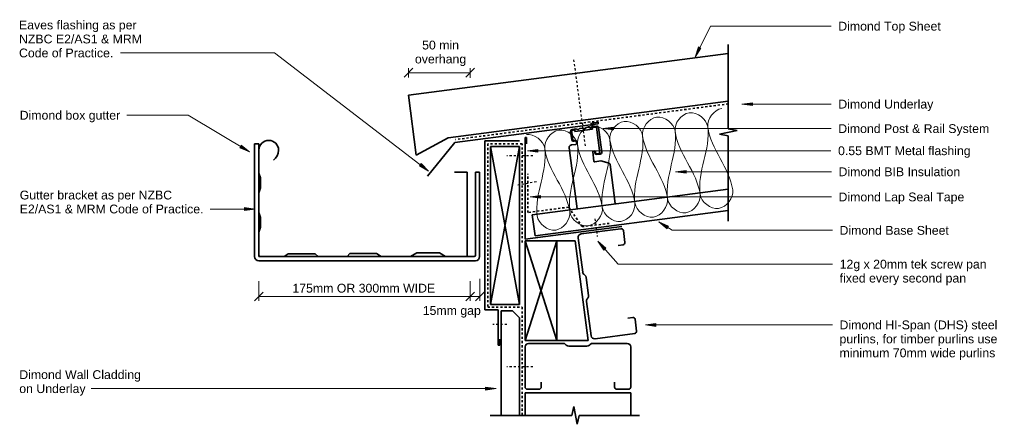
# Model space of a CAD drawing. Header units: millimetres. Extents: x 7122 to 8520, y 8498 to 9072.
import ezdxf

# ---------------------------------------------------------------- set-up
doc = ezdxf.new("R2010")
doc.units = ezdxf.units.MM
doc.linetypes.add('Dash', pattern=[6, 3, -3])
for name, color, linetype, lineweight in [('A-DETL', 90, 'Continuous', 18), ('A-DETL-GENF', 92, 'Continuous', 18), ('A-DETL-MEDM', 33, 'Continuous', 35), ('A-DETL-THIN', 151, 'Continuous', 18), ('Advanced Standard System_dwg', 8, 'Continuous', 18), ('G-ANNO-TEXT', 231, 'Continuous', 9)]:
    doc.layers.add(name, color=color, linetype=linetype, lineweight=lineweight)
doc.styles.add('Arial', font='arial.ttf', dxfattribs={"height": 12.5})

# ---------------------------------------------------------------- blocks, each defined once
blk = doc.blocks.new('Advanced Standard System_dwg__ArchTick-320487-Eaves Box Gutter')
at = {"lineweight": 18}
blk.add_line((-0.5, -0.5), (0.5, 0.5), dxfattribs=at)

msp = doc.modelspace()

# ---------------------------------------------------------------- hatches: boundary and pattern name
at = {"layer": 'A-DETL-GENF'}
msp.add_hatch(color=7, dxfattribs=at).paths.add_polyline_path([(7948.8, 8781.6), (7946.2, 8781.5), (7946.4, 8780.7)])
at = {"layer": 'G-ANNO-TEXT'}
for points in [[(8081.1, 9018.9), (8089.5, 9031.4), (8086, 9033.2)], [(8147.5, 8952.1), (8162.5, 8950.1), (8162.5, 8954.1)], [(7950.1, 8917.4), (7965.1, 8915.4), (7965.1, 8919.3)], [(7448.5, 8884.3), (7436.7, 8893.7), (7434.6, 8890.3)], [(7843, 8885.9), (7858, 8883.9), (7858, 8887.9)], [(7702.7, 8857.1), (7692, 8867.8), (7689.6, 8864.7)], [(8053.5, 8856.1), (8068.5, 8854.1), (8068.5, 8858)], [(7846.8, 8820.4), (7861.8, 8818.4), (7861.8, 8822.4)], [(7456.3, 8803.2), (7441.3, 8805.2), (7441.3, 8801.3)], [(8029.7, 8784.9), (8041.3, 8775.3), (8043.4, 8778.7)], [(7943, 8757.5), (7951.5, 8745), (7954.4, 8747.7)], [(8010.6, 8638.7), (8025.6, 8636.7), (8025.6, 8640.7)], [(7798.6, 8548.3), (7783.6, 8550.3), (7783.6, 8546.3)]]:
    msp.add_hatch(color=7, dxfattribs=at).paths.add_polyline_path(points)

# ---------------------------------------------------------------- linework, layer by layer
at = {"layer": 'A-DETL', "linetype": 'Dash', "lineweight": 25}
for p, q in [((7908.7, 9014.9), (7925.1, 8892.2)), ((7850.8, 8878.5), (7813.8, 8878.5)), ((7855.8, 8841.8), (7826.8, 8836.5)), ((7938.8, 8789.5), (7942.2, 8764.2)), ((7813.8, 8639.2), (7793.8, 8639.2)), ((7850.8, 8579), (7813.8, 8579))]:
    msp.add_line(p, q, dxfattribs=at)
at = {"layer": 'A-DETL', "linetype": 'Dash', "lineweight": 35}
for p, q in [((8128.3, 8952.5), (7741, 8901.8)), ((7835.6, 8895.9), (7786.7, 8895.9)), ((7786.7, 8895.9), (7786.7, 8663.9)), ((7835.6, 8755.7), (7835.6, 8895.9)), ((7843.7, 8798.3), (7843.7, 8853.1)), ((7901.5, 8805.9), (7843.7, 8798.3)), ((7920.8, 8778.2), (7901.5, 8805.9)), ((7959.2, 8782.8), (7920.8, 8778.2)), ((7786.7, 8663.9), (7835.7, 8663.9)), ((7835.7, 8663.9), (7835.7, 8510.2))]:
    msp.add_line(p, q, dxfattribs=at)
at = {"layer": 'A-DETL'}
for points in [[(8006.5, 8907.4), (8005.1, 8918.3), (8024.9, 8945.9), (8051.3, 8924.5), (8052.8, 8913.6)], [(8052.8, 8913.6), (8051.3, 8924.5), (8071.2, 8952), (8097.6, 8930.7), (8099, 8919.8)], [(8099, 8919.8), (8097.6, 8930.7), (8108.2, 8944.5), (8119.1, 8946)], [(7914, 8895.1), (7912.5, 8906), (7932.4, 8933.6), (7958.8, 8912.2), (7960.2, 8901.3)], [(7960.2, 8901.3), (7958.8, 8912.2), (7978.7, 8939.7), (8005.1, 8918.3), (8006.5, 8907.4)], [(7841.5, 8909), (7852.4, 8910.5), (7866.3, 8899.9), (7867.7, 8889)], [(7867.7, 8889), (7866.3, 8899.9), (7886.1, 8927.4), (7912.5, 8906), (7914, 8895.1)], [(8006.5, 8907.4), (8010.7, 8875.7), (7991.5, 8843.6), (7995.7, 8811.8)], [(8042, 8818), (8037.7, 8849.8), (8010.7, 8875.7), (8006.5, 8907.4)], [(8052.8, 8913.6), (8057, 8881.8), (8037.7, 8849.8), (8042, 8818)], [(8088.2, 8824.2), (8084, 8856), (8057, 8881.8), (8052.8, 8913.6)], [(8099, 8919.8), (8103.3, 8888), (8084, 8856), (8088.2, 8824.2)], [(8134.5, 8830.3), (8130.2, 8862.1), (8103.3, 8888), (8099, 8919.8)], [(7914, 8895.1), (7918.2, 8863.3), (7898.9, 8831.3), (7903.2, 8799.5)], [(7949.4, 8805.7), (7945.2, 8837.5), (7918.2, 8863.3), (7914, 8895.1)], [(7960.2, 8901.3), (7964.5, 8869.5), (7945.2, 8837.5), (7949.4, 8805.7)], [(7995.7, 8811.8), (7991.5, 8843.6), (7964.5, 8869.5), (7960.2, 8901.3)], [(7867.7, 8889), (7872, 8857.2), (7852.7, 8825.1), (7856.9, 8793.4)], [(7903.2, 8799.5), (7898.9, 8831.3), (7872, 8857.2), (7867.7, 8889)], [(8042, 8818), (8043.4, 8807.1), (8069.8, 8785.7), (8089.7, 8813.3), (8088.2, 8824.2)], [(8088.2, 8824.2), (8089.7, 8813.3), (8116.1, 8791.9), (8135.9, 8819.4), (8134.5, 8830.3)], [(7949.4, 8805.7), (7950.9, 8794.8), (7977.3, 8773.4), (7997.2, 8800.9), (7995.7, 8811.8)], [(7995.7, 8811.8), (7997.2, 8800.9), (8023.5, 8779.6), (8043.4, 8807.1), (8042, 8818)], [(7856.9, 8793.4), (7858.4, 8782.5), (7884.8, 8761.1), (7904.6, 8788.6), (7903.2, 8799.5)], [(7903.2, 8799.5), (7904.6, 8788.6), (7931, 8767.2), (7950.9, 8794.8), (7949.4, 8805.7)]]:
    msp.add_open_spline(points, degree=3, dxfattribs=at)
at = {"layer": 'A-DETL-MEDM'}
for p, q in [((8128.3, 9036.9), (8128.3, 8917.1)), ((7674.1, 8964.6), (8128.3, 9024.1)), ((7685.2, 8879.6), (7674.1, 8964.6)), ((7730.6, 8904.4), (8128.3, 8956.5)), ((7943.5, 8924.3), (7740.1, 8897.6)), ((7932.4, 8924.8), (7943.3, 8926.3)), ((7941.2, 8920.8), (7935.9, 8920.1)), ((7943.3, 8926.3), (7943.5, 8924.3)), ((7904.3, 8913.4), (7905.9, 8901.5)), ((7905.9, 8912.1), (7907.4, 8900.4)), ((7911.7, 8916.9), (7906.4, 8916.2)), ((7910.2, 8915.4), (7906.6, 8914.9)), ((7910.5, 8913.4), (7910.2, 8915.4)), ((7935.3, 8916.8), (7910.5, 8913.4)), ((7914.5, 8916.2), (7912.8, 8916.8)), ((7917, 8917.3), (7915.6, 8916.3)), ((7920.7, 8918.1), (7918, 8917.7)), ((7923.4, 8917.3), (7921.6, 8918)), ((7925.9, 8918.5), (7924.5, 8917.5)), ((7929.6, 8919.2), (7926.9, 8918.9)), ((7932.3, 8918.5), (7930.7, 8919.1)), ((7934.8, 8919.7), (7933.4, 8918.7)), ((7941, 8919.5), (7935.1, 8918.7)), ((7935.1, 8918.7), (7935.3, 8916.8)), ((7946, 8882.4), (7941, 8919.5)), ((7948.6, 8883.9), (7944, 8918.7)), ((8140.8, 8914.6), (8115.8, 8909.6)), ((8115.8, 8909.6), (8128.3, 8907.1)), ((8128.3, 8917.1), (8140.8, 8914.6)), ((8128.3, 8907.1), (8128.3, 8785.8)), ((7461.7, 8895.6), (7455.7, 8895.6)), ((7455.7, 8895.6), (7455.7, 8735.6)), ((7461.7, 8737.6), (7461.7, 8895.6)), ((7685.2, 8879.6), (7730.6, 8904.4)), ((7740.1, 8897.6), (7701, 8849.9)), ((7831.7, 8899.9), (7782.7, 8899.9)), ((7782.7, 8899.9), (7782.7, 8659.9)), ((7839.7, 8760.5), (7839.7, 8904.7)), ((7839.7, 8904.7), (7841.6, 8904.7)), ((7841.6, 8904.7), (7841.6, 8895.6)), ((7911.9, 8895), (7905.5, 8894.1)), ((7907.4, 8900.4), (7911.1, 8900.9)), ((7908.9, 8899.5), (7912.2, 8900.3)), ((7912.3, 8900.1), (7912.8, 8896.1)), ((7461.7, 8886.6), (7461.7, 8854.3)), ((7790.7, 8891.9), (7831.7, 8667.9)), ((7790.7, 8667.9), (7831.7, 8891.9)), ((7790.7, 8891.9), (7790.7, 8667.9)), ((7831.7, 8891.9), (7790.7, 8891.9)), ((7831.7, 8667.9), (7831.7, 8891.9)), ((7902.3, 8889.9), (7913.8, 8803.5)), ((7937.5, 8871.1), (7935.8, 8884.2)), ((7936.7, 8885.4), (7938.5, 8885.6)), ((7938.5, 8885.1), (7938.8, 8882.8)), ((7939.6, 8884.7), (7939.9, 8882.8)), ((7941.1, 8881.7), (7946, 8882.4)), ((7941.4, 8880.7), (7946.4, 8881.1)), ((7947.2, 8871.4), (7938.7, 8870.2)), ((7958.9, 8868.2), (7947.2, 8871.4)), ((7967.2, 8814.9), (7960.4, 8866.5)), ((7461.7, 8854.3), (7464, 8847.3)), ((7757.7, 8855.6), (7739.7, 8855.6)), ((7757.7, 8735.6), (7757.7, 8855.6)), ((7775.2, 8855.4), (7769.2, 8855.4)), ((7769.2, 8855.4), (7769.2, 8737.6)), ((7775.2, 8735.6), (7775.2, 8855.4)), ((7464, 8847.3), (7464, 8833.3)), ((7464, 8833.3), (7461.7, 8826.3)), ((7461.7, 8826.3), (7461.7, 8798.3)), ((8128.3, 8831.5), (7849.9, 8795.1)), ((7967.8, 8810.5), (7967.2, 8814.9)), ((7461.7, 8798.3), (7464, 8791.3)), ((7849.9, 8795.1), (7853.8, 8765.3)), ((8128.3, 8801.3), (7853.8, 8765.3)), ((7464, 8791.3), (7464, 8777.3)), ((7464, 8777.3), (7461.7, 8770.3)), ((7461.7, 8770.3), (7461.7, 8735.6)), ((7977.1, 8778.5), (7839.7, 8760.5)), ((7919.4, 8767.9), (7975.9, 8775.3)), ((7979.3, 8772.7), (7981.5, 8755.9)), ((7839.7, 8758.1), (7884.7, 8616.6)), ((7839.7, 8616.6), (7884.7, 8758.1)), ((7839.7, 8758.1), (7839.7, 8616.6)), ((7884.7, 8758.1), (7839.7, 8758.1)), ((7884.7, 8616.6), (7884.7, 8758.1)), ((7884.7, 8758.1), (7910.7, 8758.1)), ((7910.7, 8758.1), (7929.5, 8616.6)), ((7921.5, 8713.7), (7915.1, 8762.3)), ((7978.9, 8752.5), (7972, 8751.6)), ((7497.7, 8735.6), (7503.1, 8739.5)), ((7503.1, 8739.5), (7541.6, 8739.5)), ((7541.6, 8739.5), (7545.8, 8735.6)), ((7586.9, 8735.6), (7591.1, 8740.1)), ((7591.1, 8740.1), (7628.7, 8740.1)), ((7628.7, 8740.1), (7635.2, 8735.6)), ((7677.2, 8735.6), (7685.9, 8741)), ((7685.9, 8741), (7718.2, 8741)), ((7718.2, 8741), (7726.9, 8735.6)), ((7461.7, 8735.6), (7497.7, 8735.6)), ((7461.7, 8729.6), (7769.2, 8729.6)), ((7767.2, 8735.6), (7463.7, 8735.6)), ((7545.8, 8735.6), (7586.9, 8735.6)), ((7635.2, 8735.6), (7677.2, 8735.6)), ((7726.9, 8735.6), (7757.7, 8735.6)), ((7924.6, 8709.5), (7923.4, 8710.4)), ((7929.9, 8680.6), (7926.5, 8706.2)), ((7933.4, 8623.4), (7927, 8672)), ((7928, 8675.7), (7928.9, 8676.9)), ((7782.7, 8659.9), (7801.7, 8659.9)), ((7790.7, 8667.9), (7831.7, 8667.9)), ((7801.7, 8659.9), (7801.7, 8609.9)), ((7821.7, 8658.8), (7805.7, 8658.8)), ((7805.7, 8658.8), (7805.7, 8510.2)), ((7831.7, 8648.8), (7821.7, 8658.8)), ((7831.7, 8510.2), (7831.7, 8648.8)), ((7985.5, 8648.5), (7992.5, 8649.4)), ((7995.8, 8646.8), (7998.1, 8630)), ((7995.5, 8626.6), (7939, 8619.1)), ((7803.8, 8609.9), (7803.8, 8618.7)), ((7839.7, 8616.6), (7884.7, 8616.6)), ((7844.7, 8612.5), (7893.6, 8612.5)), ((7929.5, 8616.6), (7884.7, 8616.6)), ((7935.7, 8612.5), (7984.7, 8612.5)), ((7801.7, 8609.9), (7803.8, 8609.9)), ((7839.7, 8550.5), (7839.7, 8607.5)), ((7897.1, 8611.1), (7898.2, 8610)), ((7901.7, 8608.5), (7927.6, 8608.5)), ((7931.1, 8610), (7932.2, 8611.1)), ((7989.7, 8607.5), (7989.7, 8550.5)), ((7862.7, 8557.5), (7862.7, 8550.5)), ((7966.7, 8550.5), (7966.7, 8557.5)), ((7989.7, 8542.4), (7839.7, 8542.4)), ((7839.7, 8542.4), (7839.7, 8510.2)), ((7859.7, 8547.5), (7842.7, 8547.5)), ((7986.7, 8547.5), (7969.7, 8547.5)), ((7989.7, 8510.2), (7989.7, 8542.4)), ((7908.8, 8522.7), (7906.3, 8510.2)), ((7913.8, 8497.7), (7908.8, 8522.7)), ((7906.3, 8510.2), (7790.3, 8510.2)), ((7916.3, 8510.2), (7913.8, 8497.7)), ((8002.3, 8510.2), (7916.3, 8510.2))]:
    msp.add_line(p, q, dxfattribs=at)
for centre, radius, start, end in [((7936.2, 8917.7), 2.45, 97.5875, 123.9189), ((7941.6, 8918.4), 2.45, 7.5875, 97.5875), ((7906.8, 8913.7), 2.45, 97.5875, 187.5875), ((7909.8, 8912.6), 4.02, 144.0071, 187.5875), ((7912.1, 8914.4), 2.45, 71.2562, 97.5875), ((7914.9, 8917.3), 1.25, 251.2562, 303.9189), ((7918.3, 8915.3), 2.45, 97.5875, 123.9189), ((7921, 8915.6), 2.45, 74.5148, 97.5875), ((7923.8, 8918.5), 1.25, 251.2562, 303.9189), ((7927.3, 8916.5), 2.45, 97.5875, 123.9189), ((7929.9, 8916.8), 2.45, 71.2562, 97.5875), ((7932.7, 8919.7), 1.25, 251.2562, 303.9189), ((7475.7, 8886.6), 14, 360, 180), ((7908.4, 8901.8), 2.45, 187.5875, 283.5875), ((7911.3, 8899.9), 1, 7.5875, 97.5875), ((7911.8, 8896), 1, 277.5875, 7.5875), ((7469.9, 8887.8), 19.8, 310.2048, 356.6651), ((7936.8, 8884.4), 1, 97.5875, 187.5875), ((7938.6, 8884.6), 1, 7.5875, 97.5875), ((7941.2, 8883.2), 2.45, 187.5875, 274.7275), ((7941.1, 8882.9), 1.2, 187.5875, 272.8104), ((7946.2, 8883.6), 2.45, 274.7275, 7.5875), ((7938.5, 8871.2), 1, 187.5875, 277.5875), ((7958.4, 8866.2), 2.01, 7.5875, 74.1663), ((7920, 8762.9), 5, 97.5, 187.5), ((7976.3, 8772.3), 3, 7.5, 97.5), ((7978.5, 8755.5), 3, 277.5, 7.5), ((7461.7, 8735.6), 6, 180, 270), ((7463.7, 8737.6), 2, 180, 270), ((7767.2, 8737.6), 2, 270, 0), ((7769.2, 8735.6), 6, 270, 0), ((7926.4, 8714.4), 5, 187.5, 232.5), ((7921.5, 8705.5), 5, 7.5, 52.5), ((7931.9, 8672.6), 5, 142.5, 187.5), ((7924.9, 8679.9), 5, 322.5, 7.5), ((7992.9, 8646.4), 3, 7.5, 97.5), ((7995.1, 8629.6), 3, 277.5, 7.5), ((7844.7, 8607.5), 5, 90, 180), ((7893.6, 8607.5), 5, 45, 90), ((7935.7, 8607.5), 5, 90, 135), ((7938.3, 8624.1), 5, 187.5, 277.5), ((7984.7, 8607.5), 5, 0, 90), ((7901.7, 8613.5), 5, 225, 270), ((7927.6, 8613.5), 5, 270, 315), ((7842.7, 8550.5), 3, 180, 270), ((7859.7, 8550.5), 3, 270, 0), ((7969.7, 8550.5), 3, 180, 270), ((7986.7, 8550.5), 3, 270, 0)]:
    msp.add_arc(centre, radius, start, end, dxfattribs=at)
msp.add_open_spline([(7905.5, 8894.1), (7904.9, 8894), (7904.1, 8893.7), (7903.3, 8893), (7902.7, 8892.2), (7902.3, 8891.2), (7902.3, 8890.3), (7902.3, 8889.9)], degree=3, knots=[0, 0, 0, 0, 0.285714, 0.428571, 0.571429, 0.785714, 1, 1, 1, 1], dxfattribs=at)
at = {"layer": 'A-DETL-THIN'}
for p, q in [((7674.1, 8989.7), (7674.1, 9003)), ((7761.7, 8996.7), (7674.1, 8996.7)), ((7761.7, 8989.6), (7761.7, 9003)), ((7461.7, 8701), (7461.7, 8672.9)), ((7761.7, 8672.9), (7761.7, 8701)), ((7761.7, 8701), (7761.7, 8672.9)), ((7775.6, 8704.1), (7775.6, 8672.9)), ((7461.7, 8679.1), (7761.7, 8679.1)), ((7761.7, 8679.1), (7775.6, 8679.1))]:
    msp.add_line(p, q, dxfattribs=at)
at = {"layer": 'G-ANNO-TEXT', "color": 250}
for p, q in [((8081.1, 9018.9), (8102.9, 9062.7)), ((8102.9, 9062.7), (8274.4, 9062.7)), ((8086, 9033.2), (8081.1, 9018.9)), ((8089.5, 9031.4), (8086, 9033.2)), ((7307.3, 9024.7), (7265, 9024.7)), ((7483.9, 9024.7), (7307.3, 9024.7)), ((7702.7, 8857.1), (7483.9, 9024.7)), ((8081.1, 9018.9), (8089.5, 9031.4)), ((8162.5, 8954.1), (8147.5, 8952.1)), ((8147.5, 8952.1), (8162.5, 8950.1)), ((8147.5, 8952.1), (8274.5, 8952.1)), ((8162.5, 8950.1), (8162.5, 8954.1)), ((7274.3, 8936.4), (7274, 8936.4)), ((7361.4, 8936.4), (7274.3, 8936.4)), ((7448.5, 8884.3), (7361.4, 8936.4)), ((7965.1, 8919.3), (7950.1, 8917.4)), ((7950.1, 8917.4), (7965.1, 8915.4)), ((7950.1, 8917.4), (8274.4, 8917.4)), ((7965.1, 8915.4), (7965.1, 8919.3)), ((7436.7, 8893.7), (7434.6, 8890.3)), ((7448.5, 8884.3), (7436.7, 8893.7)), ((7434.6, 8890.3), (7448.5, 8884.3)), ((7858, 8887.9), (7843, 8885.9)), ((7843, 8885.9), (7858, 8883.9)), ((7843, 8885.9), (8274.1, 8885.9)), ((7858, 8883.9), (7858, 8887.9)), ((7692, 8867.8), (7689.6, 8864.7)), ((7689.6, 8864.7), (7702.7, 8857.1)), ((7702.7, 8857.1), (7692, 8867.8)), ((8068.5, 8858), (8053.5, 8856.1)), ((8053.5, 8856.1), (8068.5, 8854.1)), ((8053.5, 8856.1), (8274.8, 8856.1)), ((8068.5, 8854.1), (8068.5, 8858)), ((7861.8, 8822.4), (7846.8, 8820.4)), ((7861.8, 8818.4), (7861.8, 8822.4)), ((7846.8, 8820.4), (7861.8, 8818.4)), ((7846.8, 8820.4), (8274.8, 8820.4)), ((7396.2, 8803.2), (7392.4, 8803.2)), ((7456.3, 8803.2), (7396.2, 8803.2)), ((7456.3, 8803.2), (7441.3, 8805.2)), ((7441.3, 8805.2), (7441.3, 8801.3)), ((7441.3, 8801.3), (7456.3, 8803.2)), ((8029.7, 8784.9), (8041.3, 8775.3)), ((8043.4, 8778.7), (8029.7, 8784.9)), ((8029.7, 8784.9), (8048.8, 8773)), ((8041.3, 8775.3), (8043.4, 8778.7)), ((8048.8, 8773), (8276.2, 8773)), ((7943, 8757.5), (7951.5, 8745)), ((7954.4, 8747.7), (7943, 8757.5)), ((7943, 8757.5), (7971.9, 8725)), ((7951.5, 8745), (7954.4, 8747.7)), ((7971.9, 8725), (8276.4, 8725)), ((8025.6, 8640.7), (8010.6, 8638.7)), ((8025.6, 8636.7), (8025.6, 8640.7)), ((8010.6, 8638.7), (8025.6, 8636.7)), ((8010.6, 8638.7), (8276.2, 8638.7)), ((7305.1, 8548.3), (7223.8, 8548.3)), ((7798.6, 8548.3), (7305.1, 8548.3)), ((7798.6, 8548.3), (7783.6, 8550.3)), ((7783.6, 8550.3), (7783.6, 8546.3)), ((7783.6, 8546.3), (7798.6, 8548.3))]:
    msp.add_line(p, q, dxfattribs=at)

# ---------------------------------------------------------------- block references
at = {"layer": 'Advanced Standard System_dwg', "color": 7, "xscale": 12.5, "yscale": 12.5, "zscale": 12.5, "rotation": 180}
for p in [(7674.1, 8996.7), (7461.7, 8679.1), (7761.7, 8679.1)]:
    msp.add_blockref('Advanced Standard System_dwg__ArchTick-320487-Eaves Box Gutter', p, dxfattribs=at)
at = {"layer": 'Advanced Standard System_dwg', "color": 7, "xscale": 12.5, "yscale": 12.5, "zscale": 12.5}
for p in [(7761.7, 8996.7), (7761.7, 8679.1), (7775.6, 8679.1)]:
    msp.add_blockref('Advanced Standard System_dwg__ArchTick-320487-Eaves Box Gutter', p, dxfattribs=at)

# ---------------------------------------------------------------- texts
at = {"layer": 'G-ANNO-TEXT', "color": 7, "char_height": 12.5, "attachment_point": 1, "style": 'Arial'}
for s, insert, width in [('Eaves flashing as per', (7121.1, 9070.7), 201.624), ('Dimond Top Sheet', (8284.4, 9069), 175.169), ('NZBC E2/AS1 & MRM', (7121.1, 9050.8), 210.443), ('Code of Practice.', (7121.1, 9031), 162.342), ('50 min', (7693.5, 9042.2), 62.932), ('overhang', (7683.3, 9022.4), 87.384), ('Dimond Underlay', (8284.5, 8958.4), 161.139), ('Dimond box gutter', (7122.1, 8942.6), 171.962), ('Dimond Post & Rail System', (8284.4, 8923.6), 258.945), ('0.55 BMT Metal flashing', (8284.1, 8892.2), 226.076), ('Dimond BIB Insulation', (8284.8, 8862.3), 206.835), ('Gutter bracket as per NZBC', (7122.1, 8829.3), 262.553), ('Dimond Lap Seal Tape', (8284.8, 8826.6), 214.852), ('E2/AS1 & MRM Code of Practice.', (7122.1, 8809.5), 315.464), ('Dimond Base Sheet', (8286.2, 8779.2), 186.793), ('12g x 20mm tek screw pan', (8286.4, 8731.2), 253.333), ('fixed every second pan', (8286.4, 8711.4), 215.654), ('175mm OR 300mm WIDE', (7509.3, 8697.1), 247.721), ('15mm gap', (7694.4, 8665.4), 100.612), ('Dimond HI-Span (DHS) steel', (8286.2, 8645), 270.57), ('purlins, for timber purlins use', (8286.2, 8625.1), 269.367), ('minimum 70mm wide purlins', (8286.2, 8605.3), 266.16), ('Dimond Wall Cladding', (7121.5, 8574.4), 207.637), ('on Underlay', (7121.5, 8554.5), 111.835)]:
    msp.add_mtext(s, dxfattribs=dict(at, insert=insert, width=width))

doc.saveas('drawing.dxf')
